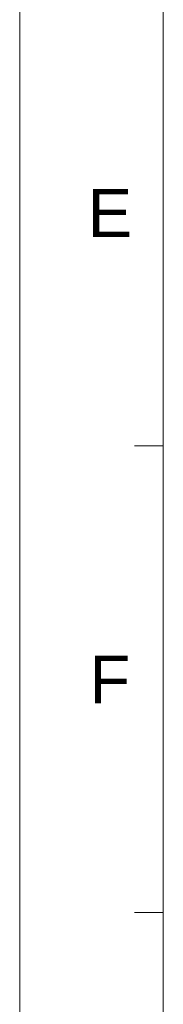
# Model space of a CAD drawing. Extents: x 879 to 1770, y -20 to 610.
# Tile 2 of 27: x 879 to 901, y 134 to 288. Entities that reach past the tile are written whole.
import ezdxf
from ezdxf.enums import TextEntityAlignment as Align

# ---------------------------------------------------------------- set-up
doc = ezdxf.new("R2010")
doc.units = 0
doc.header["$LTSCALE"] = 2
doc.header["$MEASUREMENT"] = 0
doc.layers.get('0').update_dxf_attribs({"linetype": 'CONTINUOUS'})
doc.styles.add('TEXTSTYLE_1', font='ARIAL.TTF')

msp = doc.modelspace()

# ---------------------------------------------------------------- linework, layer by layer
at = {"linetype": 'Continuous', "lineweight": 5}
for p, q in [((878.658, 609.697), (878.658, -20.303)), ((901.158, 587.197), (901.158, 2.197)), ((901.158, 221.572), (896.658, 221.572)), ((901.158, 148.447), (896.658, 148.447))]:
    msp.add_line(p, q, dxfattribs=at)

# ---------------------------------------------------------------- texts
at = {"linetype": 'Continuous', "lineweight": 5, "style": 'TEXTSTYLE_1'}
for s, p in [('E', (892.784, 254.338)), ('F', (892.784, 181.213))]:
    msp.add_text(s, height=7.5, dxfattribs=at).set_placement(p, align=Align.CENTER)

doc.saveas('drawing.dxf')
